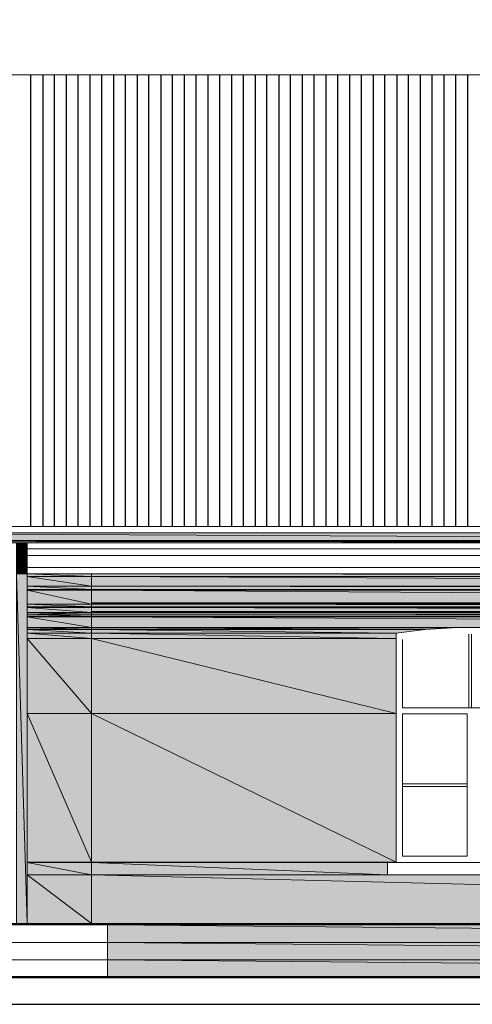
# Model space of a CAD drawing. Header units: centimetres. Extents: x -16053 to 7031, y -7778 to 254.
# Tile 244 of 256: x 0 to 366, y -1379 to -585. Entities that reach past the tile are written whole.
import ezdxf

# ---------------------------------------------------------------- set-up
doc = ezdxf.new("R2010")
doc.units = ezdxf.units.CM
doc.header["$MEASUREMENT"] = 0
doc.layers.get('0').update_dxf_attribs({"linetype": 'CONTINUOUS'})
doc.layers.add('OPISY ELEKTRYCZNE', color=120, linetype='CONTINUOUS')

msp = doc.modelspace()

# ---------------------------------------------------------------- hatches: boundary and pattern name
at = {"true_color": 0xe0e2df}
h = msp.add_hatch(color=254, dxfattribs=at)
h.paths.add_polyline_path([(-234.982, -1004.783), (1005.538, -1004.783), (-234.982, -998.499)])
h.paths.add_polyline_path([(1005.538, -1004.783), (-234.982, -998.499), (1005.538, -998.499)])
h = msp.add_hatch(color=254, dxfattribs=at)
h.paths.add_polyline_path([(-234.982, -1005.279), (1003.884, -1005.279), (-234.982, -1004.783)])
h.paths.add_polyline_path([(1003.884, -1005.279), (-234.982, -1004.783), (1005.538, -1004.783)])
h = msp.add_hatch(color=254, dxfattribs=at)
h.paths.add_polyline_path([(-234.982, -1006.602), (1003.057, -1006.602), (-234.982, -1005.279)])
h.paths.add_polyline_path([(1003.057, -1006.602), (-234.982, -1005.279), (1003.884, -1005.279)])
h = msp.add_hatch(color=254, dxfattribs=at)
h.paths.add_polyline_path([(-2.457, -1011.564), (6.308, -1011.564), (-2.457, -1006.602)])
h.paths.add_polyline_path([(6.308, -1011.564), (-2.457, -1006.602), (6.308, -1006.602)])
h = msp.add_hatch(color=254, dxfattribs=at)
h.paths.add_polyline_path([(-2.457, -1016.691), (6.308, -1016.691), (-2.457, -1011.564)])
h.paths.add_polyline_path([(6.308, -1016.691), (-2.457, -1011.564), (6.308, -1011.564)])
h = msp.add_hatch(color=254, dxfattribs=at)
h.paths.add_polyline_path([(-2.457, -1026.448), (6.308, -1026.448), (-2.457, -1016.691)])
h.paths.add_polyline_path([(6.308, -1026.448), (-2.457, -1016.691), (6.308, -1016.691)])
h = msp.add_hatch(color=254, dxfattribs=at)
h.paths.add_polyline_path([(-2.457, -1031.575), (6.308, -1031.575), (-2.457, -1026.448)])
h.paths.add_polyline_path([(6.308, -1031.575), (-2.457, -1026.448), (6.308, -1026.448)])
h = msp.add_hatch(color=254, dxfattribs=at)
h.paths.add_polyline_path([(-2.457, -1313.549), (6.308, -1313.549), (-2.457, -1031.575)])
h.paths.add_polyline_path([(6.308, -1313.549), (-2.457, -1031.575), (6.308, -1031.575)])
at = {"true_color": 0xf0e8d0}
h = msp.add_hatch(color=254, dxfattribs=at)
h.paths.add_polyline_path([(6.308, -1033.725), (58.072, -1033.725), (6.308, -1031.575)])
h.paths.add_polyline_path([(58.072, -1033.725), (6.308, -1031.575), (58.072, -1031.575)])
h = msp.add_hatch(color=254, dxfattribs=at)
h.paths.add_polyline_path([(58.072, -1033.725), (1683.763, -1033.725), (58.072, -1031.575)])
h.paths.add_polyline_path([(1683.763, -1033.725), (58.072, -1031.575), (1688.394, -1031.575)])
h = msp.add_hatch(color=254, dxfattribs=at)
h.paths.add_polyline_path([(6.308, -1041.663), (58.072, -1041.663), (6.308, -1033.725)])
h.paths.add_polyline_path([(58.072, -1041.663), (6.308, -1033.725), (58.072, -1033.725)])
h = msp.add_hatch(color=254, dxfattribs=at)
h.paths.add_polyline_path([(58.072, -1041.663), (1666.895, -1041.663), (58.072, -1033.725)])
h.paths.add_polyline_path([(1666.895, -1041.663), (58.072, -1033.725), (1683.763, -1033.725)])
h = msp.add_hatch(color=254, dxfattribs=at)
h.paths.add_polyline_path([(6.308, -1044.309), (58.072, -1044.309), (6.308, -1041.663)])
h.paths.add_polyline_path([(58.072, -1044.309), (6.308, -1041.663), (58.072, -1041.663)])
h = msp.add_hatch(color=254, dxfattribs=at)
h.paths.add_polyline_path([(6.308, -1044.64), (58.072, -1044.64), (6.308, -1044.309)])
h.paths.add_polyline_path([(58.072, -1044.64), (6.308, -1044.309), (58.072, -1044.309)])
h = msp.add_hatch(color=254, dxfattribs=at)
h.paths.add_polyline_path([(6.308, -1056.051), (58.072, -1056.051), (6.308, -1044.64)])
h.paths.add_polyline_path([(58.072, -1056.051), (6.308, -1044.64), (58.072, -1044.64)])
h = msp.add_hatch(color=254, dxfattribs=at)
h.paths.add_polyline_path([(58.072, -1044.309), (1660.941, -1044.309), (58.072, -1041.663)])
h.paths.add_polyline_path([(1660.941, -1044.309), (58.072, -1041.663), (1666.895, -1041.663)])
h = msp.add_hatch(color=254, dxfattribs=at)
h.paths.add_polyline_path([(58.072, -1044.64), (1660.114, -1044.64), (58.072, -1044.309)])
h.paths.add_polyline_path([(1660.114, -1044.64), (58.072, -1044.309), (1660.941, -1044.309)])
h = msp.add_hatch(color=254, dxfattribs=at)
h.paths.add_polyline_path([(58.072, -1054.893), (1637.622, -1054.893), (58.072, -1044.64)])
h.paths.add_polyline_path([(1637.622, -1054.893), (58.072, -1044.64), (1660.114, -1044.64)])
h = msp.add_hatch(color=254, dxfattribs=at)
h.paths.add_polyline_path([(58.072, -1055.224), (1637.126, -1055.224), (58.072, -1054.893)])
h.paths.add_polyline_path([(1637.126, -1055.224), (58.072, -1054.893), (1637.622, -1054.893)])
h = msp.add_hatch(color=254, dxfattribs=at)
h.paths.add_polyline_path([(58.072, -1055.72), (1637.622, -1055.72), (58.072, -1055.224)])
h.paths.add_polyline_path([(1637.622, -1055.72), (58.072, -1055.224), (1637.126, -1055.224)])
h = msp.add_hatch(color=254, dxfattribs=at)
h.paths.add_polyline_path([(58.072, -1056.051), (1637.622, -1056.051), (58.072, -1055.72)])
h.paths.add_polyline_path([(1637.622, -1056.051), (58.072, -1055.72), (1637.622, -1055.72)])
h = msp.add_hatch(color=254, dxfattribs=at)
h.paths.add_polyline_path([(6.308, -1058.201), (58.072, -1058.201), (6.308, -1056.051)])
h.paths.add_polyline_path([(58.072, -1058.201), (6.308, -1056.051), (58.072, -1056.051)])
h = msp.add_hatch(color=254, dxfattribs=at)
h.paths.add_polyline_path([(6.308, -1058.697), (58.072, -1058.697), (6.308, -1058.201)])
h.paths.add_polyline_path([(58.072, -1058.697), (6.308, -1058.201), (58.072, -1058.201)])
h = msp.add_hatch(color=254, dxfattribs=at)
h.paths.add_polyline_path([(6.308, -1062.832), (58.072, -1062.832), (6.308, -1058.697)])
h.paths.add_polyline_path([(58.072, -1062.832), (6.308, -1058.697), (58.072, -1058.697)])
h = msp.add_hatch(color=254, dxfattribs=at)
h.paths.add_polyline_path([(6.308, -1064.155), (58.072, -1064.155), (6.308, -1062.832)])
h.paths.add_polyline_path([(58.072, -1064.155), (6.308, -1062.832), (58.072, -1062.832)])
h = msp.add_hatch(color=254, dxfattribs=at)
h.paths.add_polyline_path([(58.072, -1058.201), (1637.622, -1058.201), (58.072, -1056.051)])
h.paths.add_polyline_path([(1637.622, -1058.201), (58.072, -1056.051), (1637.622, -1056.051)])
h = msp.add_hatch(color=254, dxfattribs=at)
h.paths.add_polyline_path([(58.072, -1058.697), (1637.622, -1058.697), (58.072, -1058.201)])
h.paths.add_polyline_path([(1637.622, -1058.697), (58.072, -1058.201), (1637.622, -1058.201)])
h = msp.add_hatch(color=254, dxfattribs=at)
h.paths.add_polyline_path([(58.072, -1062.005), (1637.622, -1062.005), (58.072, -1058.697)])
h.paths.add_polyline_path([(1637.622, -1062.005), (58.072, -1058.697), (1637.622, -1058.697)])
h = msp.add_hatch(color=254, dxfattribs=at)
h.paths.add_polyline_path([(58.072, -1062.501), (1637.126, -1062.501), (58.072, -1062.005)])
h.paths.add_polyline_path([(1637.126, -1062.501), (58.072, -1062.005), (1637.622, -1062.005)])
h = msp.add_hatch(color=254, dxfattribs=at)
h.paths.add_polyline_path([(58.072, -1062.832), (1637.126, -1062.832), (58.072, -1062.501)])
h.paths.add_polyline_path([(1637.126, -1062.832), (58.072, -1062.501), (1637.126, -1062.501)])
h = msp.add_hatch(color=254, dxfattribs=at)
h.paths.add_polyline_path([(58.072, -1064.155), (1637.126, -1064.155), (58.072, -1062.832)])
h.paths.add_polyline_path([(1637.126, -1064.155), (58.072, -1062.832), (1637.126, -1062.832)])
h = msp.add_hatch(color=254, dxfattribs=at)
h.paths.add_polyline_path([(6.308, -1065.809), (58.072, -1065.809), (6.308, -1064.155)])
h.paths.add_polyline_path([(58.072, -1065.809), (6.308, -1064.155), (58.072, -1064.155)])
h = msp.add_hatch(color=254, dxfattribs=at)
h.paths.add_polyline_path([(6.308, -1066.305), (58.072, -1066.305), (6.308, -1065.809)])
h.paths.add_polyline_path([(58.072, -1066.305), (6.308, -1065.809), (58.072, -1065.809)])
h = msp.add_hatch(color=254, dxfattribs=at)
h.paths.add_polyline_path([(6.308, -1074.739), (58.072, -1074.739), (6.308, -1066.305)])
h.paths.add_polyline_path([(58.072, -1074.739), (6.308, -1066.305), (58.072, -1066.305)])
h = msp.add_hatch(color=254, dxfattribs=at)
h.paths.add_polyline_path([(58.072, -1065.809), (1628.361, -1065.809), (58.072, -1064.155)])
h.paths.add_polyline_path([(1628.361, -1065.809), (58.072, -1064.155), (1628.361, -1064.155)])
h = msp.add_hatch(color=254, dxfattribs=at)
h.paths.add_polyline_path([(58.072, -1066.305), (1628.361, -1066.305), (58.072, -1065.809)])
h.paths.add_polyline_path([(1628.361, -1066.305), (58.072, -1065.809), (1628.361, -1065.809)])
h = msp.add_hatch(color=254, dxfattribs=at)
h.paths.add_polyline_path([(58.072, -1074.739), (1628.361, -1074.739), (58.072, -1066.305)])
h.paths.add_polyline_path([(1628.361, -1074.739), (58.072, -1066.305), (1628.361, -1066.305)])
h = msp.add_hatch(color=254, dxfattribs=at)
h.paths.add_polyline_path([(6.308, -1075.07), (58.072, -1075.07), (6.308, -1074.739)])
h.paths.add_polyline_path([(58.072, -1075.07), (6.308, -1074.739), (58.072, -1074.739)])
h = msp.add_hatch(color=254, dxfattribs=at)
h.paths.add_polyline_path([(6.308, -1076.393), (58.072, -1076.393), (6.308, -1075.07)])
h.paths.add_polyline_path([(58.072, -1076.393), (6.308, -1075.07), (58.072, -1075.07)])
h = msp.add_hatch(color=254, dxfattribs=at)
h.paths.add_polyline_path([(6.308, -1079.37), (58.072, -1079.37), (6.308, -1076.393)])
h.paths.add_polyline_path([(58.072, -1079.37), (6.308, -1076.393), (58.072, -1076.393)])
h = msp.add_hatch(color=254, dxfattribs=at)
h.paths.add_polyline_path([(6.308, -1083.67), (58.072, -1083.67), (6.308, -1079.37)])
h.paths.add_polyline_path([(58.072, -1083.67), (6.308, -1079.37), (58.072, -1079.37)])
h = msp.add_hatch(color=254, dxfattribs=at)
h.paths.add_polyline_path([(58.072, -1075.07), (349.308, -1075.07), (58.072, -1074.739)])
h.paths.add_polyline_path([(349.308, -1075.07), (58.072, -1074.739), (351.788, -1074.739)])
h = msp.add_hatch(color=254, dxfattribs=at)
h.paths.add_polyline_path([(58.072, -1076.393), (327.643, -1076.393), (58.072, -1075.07)])
h.paths.add_polyline_path([(327.643, -1076.393), (58.072, -1075.07), (349.308, -1075.07)])
h = msp.add_hatch(color=254, dxfattribs=at)
h.paths.add_polyline_path([(58.072, -1079.37), (303.993, -1079.37), (58.072, -1076.393)])
h.paths.add_polyline_path([(303.993, -1079.37), (58.072, -1076.393), (327.643, -1076.393)])
h = msp.add_hatch(color=254, dxfattribs=at)
h.paths.add_polyline_path([(58.072, -1083.67), (303.993, -1083.67), (58.072, -1079.37)])
h.paths.add_polyline_path([(303.993, -1083.67), (58.072, -1079.37), (303.993, -1079.37)])
h = msp.add_hatch(color=254, dxfattribs=at)
h.paths.add_polyline_path([(6.308, -1144.199), (58.072, -1144.199), (6.308, -1083.67)])
h.paths.add_polyline_path([(58.072, -1144.199), (6.308, -1083.67), (58.072, -1083.67)])
h = msp.add_hatch(color=254, dxfattribs=at)
h.paths.add_polyline_path([(58.072, -1144.199), (303.993, -1144.199), (58.072, -1083.67)])
h.paths.add_polyline_path([(303.993, -1144.199), (58.072, -1083.67), (303.993, -1083.67)])
h = msp.add_hatch(color=254, dxfattribs=at)
h.paths.add_polyline_path([(6.308, -1263.935), (58.072, -1263.935), (6.308, -1144.199)])
h.paths.add_polyline_path([(58.072, -1263.935), (6.308, -1144.199), (58.072, -1144.199)])
h = msp.add_hatch(color=254, dxfattribs=at)
h.paths.add_polyline_path([(58.072, -1263.935), (303.993, -1263.935), (58.072, -1144.199)])
h.paths.add_polyline_path([(303.993, -1263.935), (58.072, -1144.199), (303.993, -1144.199)])
h = msp.add_hatch(color=254, dxfattribs=at)
h.paths.add_polyline_path([(6.308, -1264.431), (58.072, -1264.431), (6.308, -1263.935)])
h.paths.add_polyline_path([(58.072, -1264.431), (6.308, -1263.935), (58.072, -1263.935)])
h = msp.add_hatch(color=254, dxfattribs=at)
h.paths.add_polyline_path([(6.308, -1274.188), (58.072, -1274.188), (6.308, -1264.431)])
h.paths.add_polyline_path([(58.072, -1274.188), (6.308, -1264.431), (58.072, -1264.431)])
h = msp.add_hatch(color=254, dxfattribs=at)
h.paths.add_polyline_path([(58.072, -1264.431), (303.993, -1264.431), (58.072, -1263.935)])
h.paths.add_polyline_path([(303.993, -1264.431), (58.072, -1263.935), (303.993, -1263.935)])
h = msp.add_hatch(color=254, dxfattribs=at)
h.paths.add_polyline_path([(58.072, -1274.188), (297.213, -1274.188), (58.072, -1264.431)])
h.paths.add_polyline_path([(297.213, -1274.188), (58.072, -1264.431), (297.213, -1264.431)])
h = msp.add_hatch(color=254, dxfattribs=at)
h.paths.add_polyline_path([(6.308, -1313.549), (58.072, -1313.549), (6.308, -1274.188)])
h.paths.add_polyline_path([(58.072, -1313.549), (6.308, -1274.188), (58.072, -1274.188)])
h = msp.add_hatch(color=254, dxfattribs=at)
h.paths.add_polyline_path([(58.072, -1313.549), (1628.361, -1313.549), (58.072, -1274.188)])
h.paths.add_polyline_path([(1628.361, -1313.549), (58.072, -1274.188), (1628.361, -1274.188)])
h = msp.add_hatch(color=8)
h.paths.add_polyline_path([(71.137, -1314.706), (1628.361, -1314.706), (71.137, -1313.549)])
h.paths.add_polyline_path([(1628.361, -1314.706), (71.137, -1313.549), (1628.361, -1313.549)])
h = msp.add_hatch(color=8)
h.paths.add_polyline_path([(71.137, -1328.764), (1628.361, -1328.764), (71.137, -1314.706)])
h.paths.add_polyline_path([(1628.361, -1328.764), (71.137, -1314.706), (1628.361, -1314.706)])
h = msp.add_hatch(color=8)
h.paths.add_polyline_path([(71.137, -1342.656), (1628.361, -1342.656), (71.137, -1328.764)])
h.paths.add_polyline_path([(1628.361, -1342.656), (71.137, -1328.764), (1628.361, -1328.764)])
h = msp.add_hatch(color=8)
h.paths.add_polyline_path([(71.137, -1356.713), (1628.361, -1356.713), (71.137, -1342.656)])
h.paths.add_polyline_path([(1628.361, -1356.713), (71.137, -1342.656), (1628.361, -1342.656)])

# ---------------------------------------------------------------- linework, layer by layer
at = {"color": 7, "linetype": 'Continuous', "lineweight": 30}
for points in [[(-1580.519, -598.608), (-1580.519, -1356.713), (2094.936, -1356.713)], [(-1580.519, -1356.713), (-1580.519, -1313.549), (1.347, -1313.549), (1628.361, -1313.549)]]:
    msp.add_lwpolyline(points, dxfattribs=at)
at = {"color": 8, "linetype": 'Continuous', "lineweight": 18, "true_color": 0x767676}
for points in [[(-287.904, -629.369), (2094.936, -629.369)], [(-324.288, -993.537), (2094.936, -993.537)], [(6.308, -1011.564), (1732.055, -1011.564), (1732.055, -1011.564)], [(6.308, -1016.691), (1720.974, -1016.691), (1720.974, -1016.691)], [(6.308, -1026.448), (1699.475, -1026.448), (1699.475, -1026.448)], [(6.308, -1031.575), (1688.394, -1031.575), (1688.394, -1031.575)]]:
    msp.add_lwpolyline(points, dxfattribs=at)
at = {"color": 8, "linetype": 'Continuous', "lineweight": 25}
for points in [[(9.285, -993.372), (9.285, -629.369), (9.285, -629.369)], [(19.042, -993.372), (19.042, -629.369), (19.042, -629.369)], [(28.304, -993.372), (28.304, -629.369), (28.304, -629.369)], [(38.061, -993.372), (38.061, -629.369), (38.061, -629.369)], [(47.488, -993.372), (47.488, -629.369), (47.488, -629.369)], [(57.08, -993.372), (57.08, -629.369), (57.08, -629.369)], [(66.507, -993.372), (66.507, -629.369), (66.507, -629.369)], [(76.264, -993.372), (76.264, -629.369), (76.264, -629.369)], [(85.525, -993.372), (85.525, -629.369), (85.525, -629.369)], [(95.283, -993.372), (95.283, -629.369), (95.283, -629.369)], [(104.544, -993.372), (104.544, -629.369), (104.544, -629.369)], [(114.302, -993.372), (114.302, -629.369), (114.302, -629.369)], [(123.563, -993.372), (123.563, -629.369), (123.563, -629.369)], [(133.32, -993.372), (133.32, -629.369), (133.32, -629.369)], [(142.747, -993.372), (142.747, -629.369), (142.747, -629.369)], [(152.339, -993.372), (152.339, -629.369), (152.339, -629.369)], [(161.766, -993.372), (161.766, -629.369), (161.766, -629.369)], [(171.523, -993.372), (171.523, -629.369), (171.523, -629.369)], [(180.785, -993.372), (180.785, -629.369), (180.785, -629.369)], [(190.542, -993.372), (190.542, -629.369), (190.542, -629.369)], [(199.803, -993.372), (199.803, -629.369), (199.803, -629.369)], [(209.561, -993.372), (209.561, -629.369), (209.561, -629.369)], [(218.822, -993.372), (218.822, -629.369), (218.822, -629.369)], [(228.58, -993.372), (228.58, -629.369), (228.58, -629.369)], [(238.006, -993.372), (238.006, -629.369), (238.006, -629.369)], [(247.598, -993.372), (247.598, -629.369), (247.598, -629.369)], [(257.025, -993.372), (257.025, -629.369), (257.025, -629.369)], [(266.783, -993.372), (266.783, -629.369), (266.783, -629.369)], [(276.044, -993.372), (276.044, -629.369), (276.044, -629.369)], [(285.801, -993.372), (285.801, -629.369), (285.801, -629.369)], [(295.063, -993.372), (295.063, -629.369), (295.063, -629.369)], [(304.82, -993.372), (304.82, -629.369), (304.82, -629.369)], [(314.081, -993.372), (314.081, -629.369), (314.081, -629.369)], [(323.839, -993.372), (323.839, -629.369), (323.839, -629.369)], [(333.266, -993.372), (333.266, -629.369), (333.266, -629.369)], [(342.858, -993.372), (342.858, -629.369), (342.858, -629.369)], [(352.284, -993.372), (352.284, -629.369), (352.284, -629.369)], [(362.042, -993.372), (362.042, -629.369), (362.042, -629.369)]]:
    msp.add_lwpolyline(points, dxfattribs=at)
at = {"color": 8, "linetype": 'Continuous', "lineweight": 15, "true_color": 0x767676}
for points in [[(-324.288, -998.499), (1760.335, -998.499), (1760.335, -998.499)], [(-324.288, -1006.602), (1742.97, -1006.602), (1742.97, -1006.602)], [(6.308, -1006.602), (6.308, -1313.549), (6.308, -1313.549)], [(58.072, -1031.575), (58.072, -1313.549), (58.072, -1313.549)]]:
    msp.add_lwpolyline(points, dxfattribs=at)
at = {"color": 254, "linetype": 'Continuous', "lineweight": 5, "true_color": 0xe0e2df}
for points in [[(-234.982, -1004.783), (1005.538, -1004.783), (-234.982, -998.499)], [(1005.538, -1004.783), (-234.982, -998.499), (1005.538, -998.499)], [(-234.982, -1005.279), (1003.884, -1005.279), (-234.982, -1004.783)], [(1003.884, -1005.279), (-234.982, -1004.783), (1005.538, -1004.783)], [(-234.982, -1005.279), (1003.884, -1005.279), (1003.884, -1005.279)], [(1003.884, -1005.279), (1003.884, -1005.279), (-234.982, -1005.279)], [(-234.982, -1006.602), (1003.057, -1006.602), (-234.982, -1005.279)], [(1003.057, -1006.602), (-234.982, -1005.279), (1003.884, -1005.279)], [(-2.457, -1011.564), (6.308, -1011.564), (-2.457, -1006.602)], [(6.308, -1011.564), (-2.457, -1006.602), (6.308, -1006.602)], [(-2.457, -1016.691), (6.308, -1016.691), (-2.457, -1011.564)], [(6.308, -1016.691), (-2.457, -1011.564), (6.308, -1011.564)], [(-2.457, -1026.448), (6.308, -1026.448), (-2.457, -1016.691)], [(6.308, -1026.448), (-2.457, -1016.691), (6.308, -1016.691)], [(-2.457, -1031.575), (6.308, -1031.575), (-2.457, -1026.448)], [(6.308, -1031.575), (-2.457, -1026.448), (6.308, -1026.448)], [(-2.457, -1313.549), (6.308, -1313.549), (-2.457, -1031.575)], [(6.308, -1313.549), (-2.457, -1031.575), (6.308, -1031.575)]]:
    msp.add_lwpolyline(points, close=True, dxfattribs=at)
at = {"color": 254, "linetype": 'Continuous', "lineweight": 5, "true_color": 0xf0e8d0}
for points in [[(6.308, -1033.725), (58.072, -1033.725), (6.308, -1031.575)], [(58.072, -1033.725), (6.308, -1031.575), (58.072, -1031.575)], [(58.072, -1033.725), (1683.763, -1033.725), (58.072, -1031.575)], [(1683.763, -1033.725), (58.072, -1031.575), (1688.394, -1031.575)], [(6.308, -1041.663), (58.072, -1041.663), (6.308, -1033.725)], [(58.072, -1041.663), (6.308, -1033.725), (58.072, -1033.725)], [(58.072, -1041.663), (1666.895, -1041.663), (58.072, -1033.725)], [(1666.895, -1041.663), (58.072, -1033.725), (1683.763, -1033.725)], [(6.308, -1044.309), (58.072, -1044.309), (6.308, -1041.663)], [(58.072, -1044.309), (6.308, -1041.663), (58.072, -1041.663)], [(6.308, -1044.64), (58.072, -1044.64), (6.308, -1044.309)], [(58.072, -1044.64), (6.308, -1044.309), (58.072, -1044.309)], [(6.308, -1056.051), (58.072, -1056.051), (6.308, -1044.64)], [(58.072, -1056.051), (6.308, -1044.64), (58.072, -1044.64)], [(58.072, -1044.309), (1660.941, -1044.309), (58.072, -1041.663)], [(1660.941, -1044.309), (58.072, -1041.663), (1666.895, -1041.663)], [(58.072, -1044.64), (1660.114, -1044.64), (58.072, -1044.309)], [(1660.114, -1044.64), (58.072, -1044.309), (1660.941, -1044.309)], [(58.072, -1054.893), (1637.622, -1054.893), (58.072, -1044.64)], [(1637.622, -1054.893), (58.072, -1044.64), (1660.114, -1044.64)], [(58.072, -1055.224), (1637.126, -1055.224), (58.072, -1054.893)], [(1637.126, -1055.224), (58.072, -1054.893), (1637.622, -1054.893)], [(58.072, -1055.224), (1637.126, -1055.224), (1637.126, -1055.224)], [(1637.126, -1055.224), (1637.126, -1055.224), (58.072, -1055.224)], [(58.072, -1055.72), (1637.622, -1055.72), (58.072, -1055.224)], [(1637.622, -1055.72), (58.072, -1055.224), (1637.126, -1055.224)], [(58.072, -1056.051), (1637.622, -1056.051), (58.072, -1055.72)], [(1637.622, -1056.051), (58.072, -1055.72), (1637.622, -1055.72)], [(6.308, -1058.201), (58.072, -1058.201), (6.308, -1056.051)], [(58.072, -1058.201), (6.308, -1056.051), (58.072, -1056.051)], [(6.308, -1058.201), (58.072, -1058.201), (57.907, -1058.201)], [(58.072, -1058.201), (57.907, -1058.201), (6.308, -1058.201)], [(6.308, -1058.201), (58.072, -1058.201), (57.907, -1058.201)], [(58.072, -1058.201), (57.907, -1058.201), (6.308, -1058.201)], [(6.308, -1058.201), (58.072, -1058.201), (57.907, -1058.201)], [(58.072, -1058.201), (57.907, -1058.201), (6.308, -1058.201)], [(6.308, -1058.697), (58.072, -1058.697), (6.308, -1058.201)], [(58.072, -1058.697), (6.308, -1058.201), (58.072, -1058.201)], [(6.308, -1058.697), (58.072, -1058.697), (57.907, -1058.532)], [(58.072, -1058.697), (57.907, -1058.532), (6.308, -1058.697)], [(6.308, -1058.697), (58.072, -1058.697), (57.907, -1058.532)], [(58.072, -1058.697), (57.907, -1058.532), (6.308, -1058.697)], [(6.308, -1062.832), (58.072, -1062.832), (6.308, -1058.697)], [(58.072, -1062.832), (6.308, -1058.697), (58.072, -1058.697)], [(6.308, -1064.155), (58.072, -1064.155), (6.308, -1062.832)], [(58.072, -1064.155), (6.308, -1062.832), (58.072, -1062.832)], [(58.072, -1058.201), (1637.622, -1058.201), (58.072, -1056.051)], [(1637.622, -1058.201), (58.072, -1056.051), (1637.622, -1056.051)], [(58.072, -1058.201), (1637.622, -1058.201), (1637.622, -1058.201)], [(1637.622, -1058.201), (1637.622, -1058.201), (58.072, -1058.201)], [(58.072, -1058.201), (1637.622, -1058.201), (1637.622, -1058.201)], [(1637.622, -1058.201), (1637.622, -1058.201), (58.072, -1058.201)], [(58.072, -1058.201), (1637.622, -1058.201), (1637.622, -1058.201)], [(1637.622, -1058.201), (1637.622, -1058.201), (58.072, -1058.201)], [(58.072, -1058.697), (1637.622, -1058.697), (58.072, -1058.201)], [(1637.622, -1058.697), (58.072, -1058.201), (1637.622, -1058.201)], [(58.072, -1058.697), (1637.622, -1058.697), (1637.622, -1058.532)], [(1637.622, -1058.697), (1637.622, -1058.532), (58.072, -1058.697)], [(58.072, -1058.697), (1637.622, -1058.697), (1637.622, -1058.532)], [(1637.622, -1058.697), (1637.622, -1058.532), (58.072, -1058.697)], [(58.072, -1062.005), (1637.622, -1062.005), (58.072, -1058.697)], [(1637.622, -1062.005), (58.072, -1058.697), (1637.622, -1058.697)], [(58.072, -1062.501), (1637.126, -1062.501), (58.072, -1062.005)], [(1637.126, -1062.501), (58.072, -1062.005), (1637.622, -1062.005)], [(58.072, -1062.832), (1637.126, -1062.832), (58.072, -1062.501)], [(1637.126, -1062.832), (58.072, -1062.501), (1637.126, -1062.501)], [(58.072, -1064.155), (1637.126, -1064.155), (58.072, -1062.832)], [(1637.126, -1064.155), (58.072, -1062.832), (1637.126, -1062.832)], [(6.308, -1064.155), (58.072, -1064.155), (57.907, -1064.155)], [(58.072, -1064.155), (57.907, -1064.155), (6.308, -1064.155)], [(6.308, -1064.155), (58.072, -1064.155), (57.907, -1064.155)], [(58.072, -1064.155), (57.907, -1064.155), (6.308, -1064.155)], [(6.308, -1065.809), (58.072, -1065.809), (6.308, -1064.155)], [(58.072, -1065.809), (6.308, -1064.155), (58.072, -1064.155)], [(6.308, -1065.809), (58.072, -1065.809), (57.907, -1065.809)], [(58.072, -1065.809), (57.907, -1065.809), (6.308, -1065.809)], [(6.308, -1066.305), (58.072, -1066.305), (6.308, -1065.809)], [(58.072, -1066.305), (6.308, -1065.809), (58.072, -1065.809)], [(6.308, -1074.739), (58.072, -1074.739), (6.308, -1066.305)], [(58.072, -1074.739), (6.308, -1066.305), (58.072, -1066.305)], [(58.072, -1064.155), (1637.126, -1064.155), (1637.126, -1064.155)], [(1637.126, -1064.155), (1637.126, -1064.155), (58.072, -1064.155)], [(58.072, -1064.155), (1628.361, -1064.155), (1628.361, -1064.155)], [(1628.361, -1064.155), (1628.361, -1064.155), (58.072, -1064.155)], [(58.072, -1065.809), (1628.361, -1065.809), (58.072, -1064.155)], [(1628.361, -1065.809), (58.072, -1064.155), (1628.361, -1064.155)], [(58.072, -1065.809), (1628.361, -1065.809), (1628.361, -1065.809)], [(1628.361, -1065.809), (1628.361, -1065.809), (58.072, -1065.809)], [(58.072, -1066.305), (1628.361, -1066.305), (58.072, -1065.809)], [(1628.361, -1066.305), (58.072, -1065.809), (1628.361, -1065.809)], [(58.072, -1074.739), (1628.361, -1074.739), (58.072, -1066.305)], [(1628.361, -1074.739), (58.072, -1066.305), (1628.361, -1066.305)], [(6.308, -1075.07), (58.072, -1075.07), (6.308, -1074.739)], [(58.072, -1075.07), (6.308, -1074.739), (58.072, -1074.739)], [(6.308, -1076.393), (58.072, -1076.393), (6.308, -1075.07)], [(58.072, -1076.393), (6.308, -1075.07), (58.072, -1075.07)], [(6.308, -1079.37), (58.072, -1079.37), (6.308, -1076.393)], [(58.072, -1079.37), (6.308, -1076.393), (58.072, -1076.393)], [(6.308, -1083.67), (58.072, -1083.67), (6.308, -1079.37)], [(58.072, -1083.67), (6.308, -1079.37), (58.072, -1079.37)], [(58.072, -1075.07), (349.308, -1075.07), (58.072, -1074.739)], [(349.308, -1075.07), (58.072, -1074.739), (351.788, -1074.739)], [(58.072, -1076.393), (327.643, -1076.393), (58.072, -1075.07)], [(327.643, -1076.393), (58.072, -1075.07), (349.308, -1075.07)], [(58.072, -1079.37), (303.993, -1079.37), (58.072, -1076.393)], [(303.993, -1079.37), (58.072, -1076.393), (327.643, -1076.393)], [(58.072, -1083.67), (303.993, -1083.67), (58.072, -1079.37)], [(303.993, -1083.67), (58.072, -1079.37), (303.993, -1079.37)], [(6.308, -1144.199), (58.072, -1144.199), (6.308, -1083.67)], [(58.072, -1144.199), (6.308, -1083.67), (58.072, -1083.67)], [(58.072, -1144.199), (303.993, -1144.199), (58.072, -1083.67)], [(303.993, -1144.199), (58.072, -1083.67), (303.993, -1083.67)], [(6.308, -1144.199), (58.072, -1144.199), (57.907, -1144.199)], [(58.072, -1144.199), (57.907, -1144.199), (6.308, -1144.199)], [(6.308, -1263.935), (58.072, -1263.935), (6.308, -1144.199)], [(58.072, -1263.935), (6.308, -1144.199), (58.072, -1144.199)], [(58.072, -1144.199), (303.993, -1144.199), (303.993, -1144.199)], [(303.993, -1144.199), (303.993, -1144.199), (58.072, -1144.199)], [(58.072, -1263.935), (303.993, -1263.935), (58.072, -1144.199)], [(303.993, -1263.935), (58.072, -1144.199), (303.993, -1144.199)], [(6.308, -1264.431), (58.072, -1264.431), (6.308, -1263.935)], [(58.072, -1264.431), (6.308, -1263.935), (58.072, -1263.935)], [(6.308, -1274.188), (58.072, -1274.188), (6.308, -1264.431)], [(58.072, -1274.188), (6.308, -1264.431), (58.072, -1264.431)], [(58.072, -1264.431), (303.993, -1264.431), (58.072, -1263.935)], [(303.993, -1264.431), (58.072, -1263.935), (303.993, -1263.935)], [(58.072, -1274.188), (297.213, -1274.188), (58.072, -1264.431)], [(297.213, -1274.188), (58.072, -1264.431), (297.213, -1264.431)], [(6.308, -1313.549), (58.072, -1313.549), (6.308, -1274.188)], [(58.072, -1313.549), (6.308, -1274.188), (58.072, -1274.188)], [(58.072, -1313.549), (1628.361, -1313.549), (58.072, -1274.188)], [(1628.361, -1313.549), (58.072, -1274.188), (1628.361, -1274.188)]]:
    msp.add_lwpolyline(points, close=True, dxfattribs=at)
at = {"linetype": 'Continuous', "lineweight": 20}
for points in [[(303.993, -1079.37), (303.993, -1264.431), (423.729, -1264.431), (423.729, -1079.37)], [(309.12, -1084.497), (309.12, -1139.568), (309.12, -1139.568)], [(309.12, -1094.254), (309.12, -1084.497), (309.12, -1084.497)], [(362.869, -1139.568), (362.869, -1080.197), (362.869, -1080.197)], [(365.019, -1139.568), (365.019, -1080.197), (365.019, -1080.197)], [(418.767, -1139.568), (309.12, -1139.568), (309.12, -1139.568)], [(309.12, -1144.53), (309.12, -1259.304), (361.546, -1259.304)], [(309.12, -1144.53), (361.546, -1144.53), (361.546, -1144.53)], [(361.546, -1144.53), (361.546, -1259.304), (361.546, -1259.304)], [(309.12, -1200.925), (361.546, -1200.925), (361.546, -1200.925)], [(309.12, -1203.074), (361.546, -1203.074), (361.546, -1203.074)]]:
    msp.add_lwpolyline(points, dxfattribs=at)
at = {"color": 9, "linetype": 'Continuous', "lineweight": 5, "true_color": 0xbababa}
msp.add_lwpolyline([(297.213, -1264.431), (430.509, -1264.431), (430.509, -1274.188), (297.213, -1274.188)], close=True, dxfattribs=at)
at = {"color": 252, "linetype": 'Continuous', "lineweight": 18, "true_color": 0x989898}
for points in [[(-999.537, -1314.706), (71.137, -1314.706), (71.137, -1314.706)], [(71.137, -1314.706), (71.137, -1356.713), (71.137, -1356.713)], [(-999.537, -1328.764), (71.137, -1328.764), (71.137, -1328.764)], [(-999.537, -1342.656), (71.137, -1342.656), (71.137, -1342.656)]]:
    msp.add_lwpolyline(points, dxfattribs=at)
at = {"color": 8, "linetype": 'Continuous', "lineweight": 5}
for points in [[(71.137, -1314.706), (1628.361, -1314.706), (71.137, -1313.549)], [(1628.361, -1314.706), (71.137, -1313.549), (1628.361, -1313.549)], [(71.137, -1328.764), (1628.361, -1328.764), (71.137, -1314.706)], [(1628.361, -1328.764), (71.137, -1314.706), (1628.361, -1314.706)], [(71.137, -1342.656), (1628.361, -1342.656), (71.137, -1328.764)], [(1628.361, -1342.656), (71.137, -1328.764), (1628.361, -1328.764)], [(71.137, -1356.713), (1628.361, -1356.713), (71.137, -1342.656)], [(1628.361, -1356.713), (71.137, -1342.656), (1628.361, -1342.656)]]:
    msp.add_lwpolyline(points, close=True, dxfattribs=at)
at = {"color": 7, "linetype": 'Continuous', "lineweight": 50}
msp.add_lwpolyline([(-1771.037, -1356.713), (2094.936, -1356.713)], dxfattribs=at)
at = {"layer": 'OPISY ELEKTRYCZNE', "linetype": 'ByBlock'}
msp.add_lwpolyline([(-1800.027, -1378.644), (2695.267, -1378.644), (2695.267, -3.091), (-1800.027, -3.091)], close=True, dxfattribs=at)

doc.saveas('drawing.dxf')
